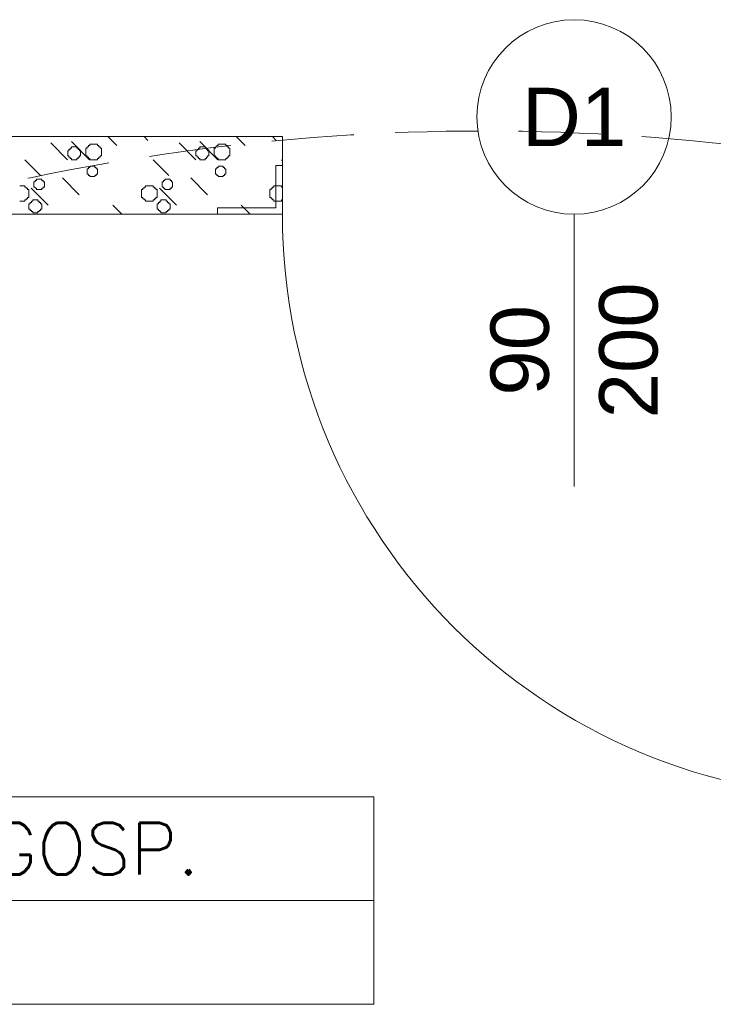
# Model space of a CAD drawing. Header units: millimetres. Extents: x -2274 to 12297, y -16157 to 26321.
# Tile 209 of 256: x -1365 to -1258, y -154 to -2. Entities that reach past the tile are written whole.
import ezdxf
from ezdxf.enums import TextEntityAlignment as Align

# ---------------------------------------------------------------- set-up
doc = ezdxf.new("R2010")
doc.units = ezdxf.units.MM
doc.linetypes.add('DASHED', pattern=[19.05, 12.7, -6.35])
for name, color, linetype in [('- niebieska cienka - izolacja', 120, 'Continuous'), ('-LI-WIDOK', 2, 'Continuous'), ('_PROJEKTOWANE', 5, 'Continuous'), ('drzwi łuk', 1, 'Continuous'), ('PROJEKTOWANE', 5, 'Continuous')]:
    doc.layers.add(name, color=color, linetype=linetype)
doc.styles.add('ARIAL', font='arial.ttf', dxfattribs={"height": 0.5})
doc.styles.add('SIMPLEX', font='simplex')

msp = doc.modelspace()

# ---------------------------------------------------------------- linework, layer by layer
at = {"layer": '- niebieska cienka - izolacja', "color": 253, "linetype": 'Continuous', "lineweight": 13}
for p, q in [((-1360.4, -21.01), (-1357.8, -23.61)), ((-1360.4, -21.01), (-1357.8, -23.61)), ((-1357.2, -20.81), (-1354.4, -23.61)), ((-1357.2, -20.81), (-1354.4, -23.61)), ((-1354.39, -21.41), (-1354.39, -21.21)), ((-1354.39, -21.21), (-1354.19, -21.21)), ((-1354.19, -21.21), (-1353.99, -21.21)), ((-1353.99, -21.21), (-1353.79, -21.21)), ((-1353.79, -21.21), (-1353.59, -21.21)), ((-1353.59, -21.21), (-1353.39, -21.21)), ((-1353.39, -21.21), (-1353.19, -21.21)), ((-1353.19, -21.41), (-1353.19, -21.21)), ((-1351.61, -20), (-1350.2, -21.41)), ((-1351.61, -20), (-1350.2, -21.41)), ((-1346.01, -20), (-1345.4, -20.61)), ((-1346.01, -20), (-1345.4, -20.61)), ((-1340.6, -21.01), (-1338, -23.61)), ((-1340.6, -21.01), (-1338, -23.61)), ((-1337.4, -20.81), (-1334.6, -23.61)), ((-1337.4, -20.81), (-1334.6, -23.61)), ((-1334.59, -21.41), (-1334.59, -21.21)), ((-1334.59, -21.21), (-1334.39, -21.21)), ((-1334.39, -21.21), (-1334.19, -21.21)), ((-1334.19, -21.21), (-1333.99, -21.21)), ((-1333.99, -21.21), (-1333.79, -21.21)), ((-1333.79, -21.21), (-1333.59, -21.21)), ((-1333.59, -21.21), (-1333.39, -21.21)), ((-1333.39, -21.41), (-1333.39, -21.21)), ((-1331.81, -20), (-1330.4, -21.41)), ((-1331.81, -20), (-1330.4, -21.41)), ((-1326.21, -20), (-1325.6, -20.61)), ((-1326.21, -20), (-1325.6, -20.61)), ((-1357.79, -22.21), (-1357.59, -22.21)), ((-1357.79, -22.41), (-1357.79, -22.21)), ((-1357.79, -22.61), (-1357.79, -22.41)), ((-1357.79, -22.81), (-1357.79, -22.61)), ((-1357.59, -22.21), (-1357.59, -22.01)), ((-1357.59, -22.01), (-1357.39, -22.01)), ((-1357.39, -21.81), (-1357.19, -21.81)), ((-1357.39, -22.01), (-1357.39, -21.81)), ((-1357.19, -21.61), (-1356.99, -21.61)), ((-1357.19, -21.81), (-1357.19, -21.61)), ((-1356.99, -21.61), (-1356.79, -21.61)), ((-1356.79, -21.61), (-1356.59, -21.61)), ((-1356.59, -21.61), (-1356.39, -21.61)), ((-1356.39, -21.81), (-1356.39, -21.61)), ((-1356.39, -21.81), (-1356.19, -21.81)), ((-1356.19, -22.01), (-1356.19, -21.81)), ((-1356.19, -22.01), (-1355.99, -22.01)), ((-1355.99, -22.21), (-1355.99, -22.01)), ((-1355.99, -22.21), (-1355.79, -22.21)), ((-1355.79, -22.41), (-1355.79, -22.21)), ((-1355.79, -22.61), (-1355.79, -22.41)), ((-1355.79, -22.81), (-1355.79, -22.61)), ((-1354.99, -22.01), (-1354.99, -21.81)), ((-1354.99, -21.81), (-1354.79, -21.81)), ((-1354.99, -22.21), (-1354.99, -22.01)), ((-1354.99, -22.41), (-1354.99, -22.21)), ((-1354.99, -22.61), (-1354.99, -22.41)), ((-1354.99, -22.81), (-1354.99, -22.61)), ((-1354.79, -21.81), (-1354.79, -21.61)), ((-1354.79, -21.61), (-1354.59, -21.61)), ((-1354.59, -21.61), (-1354.59, -21.41)), ((-1354.59, -21.41), (-1354.39, -21.41)), ((-1353.19, -21.41), (-1352.99, -21.41)), ((-1352.99, -21.61), (-1352.99, -21.41)), ((-1352.99, -21.61), (-1352.79, -21.61)), ((-1352.79, -21.81), (-1352.79, -21.61)), ((-1352.79, -21.81), (-1352.59, -21.81)), ((-1352.59, -22.01), (-1352.59, -21.81)), ((-1352.59, -22.21), (-1352.59, -22.01)), ((-1352.59, -22.41), (-1352.59, -22.21)), ((-1352.59, -22.61), (-1352.59, -22.41)), ((-1352.59, -22.81), (-1352.59, -22.61)), ((-1337.99, -22.21), (-1337.79, -22.21)), ((-1337.99, -22.41), (-1337.99, -22.21)), ((-1337.99, -22.61), (-1337.99, -22.41)), ((-1337.99, -22.81), (-1337.99, -22.61)), ((-1337.79, -22.21), (-1337.79, -22.01)), ((-1337.79, -22.01), (-1337.59, -22.01)), ((-1337.59, -21.81), (-1337.39, -21.81)), ((-1337.59, -22.01), (-1337.59, -21.81)), ((-1337.39, -21.61), (-1337.19, -21.61)), ((-1337.39, -21.81), (-1337.39, -21.61)), ((-1337.19, -21.61), (-1336.99, -21.61)), ((-1336.99, -21.61), (-1336.79, -21.61)), ((-1336.79, -21.61), (-1336.59, -21.61)), ((-1336.59, -21.81), (-1336.59, -21.61)), ((-1336.59, -21.81), (-1336.39, -21.81)), ((-1336.39, -22.01), (-1336.39, -21.81)), ((-1336.39, -22.01), (-1336.19, -22.01)), ((-1336.19, -22.21), (-1336.19, -22.01)), ((-1336.19, -22.21), (-1335.99, -22.21)), ((-1335.99, -22.41), (-1335.99, -22.21)), ((-1335.99, -22.61), (-1335.99, -22.41)), ((-1335.99, -22.81), (-1335.99, -22.61)), ((-1335.19, -22.01), (-1335.19, -21.81)), ((-1335.19, -21.81), (-1334.99, -21.81)), ((-1335.19, -22.21), (-1335.19, -22.01)), ((-1335.19, -22.41), (-1335.19, -22.21)), ((-1335.19, -22.61), (-1335.19, -22.41)), ((-1335.19, -22.81), (-1335.19, -22.61)), ((-1334.99, -21.81), (-1334.99, -21.61)), ((-1334.99, -21.61), (-1334.79, -21.61)), ((-1334.79, -21.61), (-1334.79, -21.41)), ((-1334.79, -21.41), (-1334.59, -21.41)), ((-1333.39, -21.41), (-1333.19, -21.41)), ((-1333.19, -21.61), (-1333.19, -21.41)), ((-1333.19, -21.61), (-1332.99, -21.61)), ((-1332.99, -21.81), (-1332.99, -21.61)), ((-1332.99, -21.81), (-1332.79, -21.81)), ((-1332.79, -22.01), (-1332.79, -21.81)), ((-1332.79, -22.21), (-1332.79, -22.01)), ((-1332.79, -22.41), (-1332.79, -22.21)), ((-1332.79, -22.61), (-1332.79, -22.41)), ((-1332.79, -22.81), (-1332.79, -22.61)), ((-1364.4, -23.61), (-1362, -26.01)), ((-1364.4, -23.61), (-1362, -26.01)), ((-1357.79, -23.01), (-1357.79, -22.81)), ((-1357.79, -23.01), (-1357.59, -23.01)), ((-1357.59, -23.21), (-1357.59, -23.01)), ((-1357.59, -23.21), (-1357.39, -23.21)), ((-1357.39, -23.41), (-1357.39, -23.21)), ((-1357.39, -23.41), (-1357.19, -23.41)), ((-1357.19, -23.61), (-1357.19, -23.41)), ((-1357.19, -23.61), (-1356.99, -23.61)), ((-1356.99, -23.61), (-1356.79, -23.61)), ((-1356.79, -23.61), (-1356.59, -23.61)), ((-1356.59, -23.61), (-1356.39, -23.61)), ((-1356.39, -23.61), (-1356.39, -23.41)), ((-1356.39, -23.41), (-1356.19, -23.41)), ((-1356.19, -23.41), (-1356.19, -23.21)), ((-1356.19, -23.21), (-1355.99, -23.21)), ((-1355.99, -23.21), (-1355.99, -23.01)), ((-1355.99, -23.01), (-1355.79, -23.01)), ((-1355.79, -23.01), (-1355.79, -22.81)), ((-1354.99, -23.01), (-1354.99, -22.81)), ((-1354.99, -23.01), (-1354.79, -23.01)), ((-1354.79, -23.21), (-1354.79, -23.01)), ((-1354.79, -23.21), (-1354.59, -23.21)), ((-1354.59, -23.41), (-1354.59, -23.21)), ((-1354.59, -23.41), (-1354.39, -23.41)), ((-1354.39, -23.61), (-1354.39, -23.41)), ((-1354.39, -23.61), (-1354.19, -23.61)), ((-1354.19, -23.61), (-1353.99, -23.61)), ((-1353.99, -23.61), (-1353.79, -23.61)), ((-1353.79, -23.61), (-1353.59, -23.61)), ((-1353.59, -23.61), (-1353.39, -23.61)), ((-1353.39, -23.61), (-1353.19, -23.61)), ((-1353.19, -23.41), (-1352.99, -23.41)), ((-1353.19, -23.61), (-1353.19, -23.41)), ((-1352.99, -23.21), (-1352.79, -23.21)), ((-1352.99, -23.41), (-1352.99, -23.21)), ((-1352.79, -23.01), (-1352.59, -23.01)), ((-1352.79, -23.21), (-1352.79, -23.01)), ((-1352.59, -23.01), (-1352.59, -22.81)), ((-1344.6, -23.61), (-1342.2, -26.01)), ((-1344.6, -23.61), (-1342.2, -26.01)), ((-1337.99, -23.01), (-1337.99, -22.81)), ((-1337.99, -23.01), (-1337.79, -23.01)), ((-1337.79, -23.21), (-1337.79, -23.01)), ((-1337.79, -23.21), (-1337.59, -23.21)), ((-1337.59, -23.41), (-1337.59, -23.21)), ((-1337.59, -23.41), (-1337.39, -23.41)), ((-1337.39, -23.61), (-1337.39, -23.41)), ((-1337.39, -23.61), (-1337.19, -23.61)), ((-1337.19, -23.61), (-1336.99, -23.61)), ((-1336.99, -23.61), (-1336.79, -23.61)), ((-1336.79, -23.61), (-1336.59, -23.61)), ((-1336.59, -23.61), (-1336.59, -23.41)), ((-1336.59, -23.41), (-1336.39, -23.41)), ((-1336.39, -23.41), (-1336.39, -23.21)), ((-1336.39, -23.21), (-1336.19, -23.21)), ((-1336.19, -23.21), (-1336.19, -23.01)), ((-1336.19, -23.01), (-1335.99, -23.01)), ((-1335.99, -23.01), (-1335.99, -22.81)), ((-1335.19, -23.01), (-1335.19, -22.81)), ((-1335.19, -23.01), (-1334.99, -23.01)), ((-1334.99, -23.21), (-1334.99, -23.01)), ((-1334.99, -23.21), (-1334.79, -23.21)), ((-1334.79, -23.41), (-1334.79, -23.21)), ((-1334.79, -23.41), (-1334.59, -23.41)), ((-1334.59, -23.61), (-1334.59, -23.41)), ((-1334.59, -23.61), (-1334.39, -23.61)), ((-1334.39, -23.61), (-1334.19, -23.61)), ((-1334.19, -23.61), (-1333.99, -23.61)), ((-1333.99, -23.61), (-1333.79, -23.61)), ((-1333.79, -23.61), (-1333.59, -23.61)), ((-1333.59, -23.61), (-1333.39, -23.61)), ((-1333.39, -23.41), (-1333.19, -23.41)), ((-1333.39, -23.61), (-1333.39, -23.41)), ((-1333.19, -23.21), (-1332.99, -23.21)), ((-1333.19, -23.41), (-1333.19, -23.21)), ((-1332.99, -23.01), (-1332.79, -23.01)), ((-1332.99, -23.21), (-1332.99, -23.01)), ((-1332.79, -23.01), (-1332.79, -22.81)), ((-1324.8, -23.61), (-1324.65, -23.75)), ((-1324.8, -23.61), (-1324.65, -23.75)), ((-1354.79, -25.21), (-1354.79, -25.01)), ((-1354.79, -25.01), (-1354.59, -25.01)), ((-1354.79, -25.41), (-1354.79, -25.21)), ((-1354.79, -25.61), (-1354.79, -25.41)), ((-1354.79, -25.81), (-1354.79, -25.61)), ((-1354.79, -25.81), (-1354.59, -25.81)), ((-1354.59, -24.81), (-1354.39, -24.81)), ((-1354.59, -25.01), (-1354.59, -24.81)), ((-1354.59, -26.01), (-1354.59, -25.81)), ((-1354.39, -24.81), (-1354.39, -24.61)), ((-1354.39, -24.61), (-1354.19, -24.61)), ((-1354.19, -24.61), (-1353.99, -24.61)), ((-1353.99, -24.61), (-1353.79, -24.61)), ((-1353.79, -24.61), (-1353.59, -24.61)), ((-1353.59, -24.81), (-1353.59, -24.61)), ((-1353.59, -24.81), (-1353.39, -24.81)), ((-1353.39, -25.01), (-1353.39, -24.81)), ((-1353.39, -25.01), (-1353.19, -25.01)), ((-1353.39, -25.81), (-1353.19, -25.81)), ((-1353.39, -26.01), (-1353.39, -25.81)), ((-1353.19, -25.21), (-1353.19, -25.01)), ((-1353.19, -25.41), (-1353.19, -25.21)), ((-1353.19, -25.61), (-1353.19, -25.41)), ((-1353.19, -25.81), (-1353.19, -25.61)), ((-1334.99, -25.21), (-1334.99, -25.01)), ((-1334.99, -25.01), (-1334.79, -25.01)), ((-1334.99, -25.41), (-1334.99, -25.21)), ((-1334.99, -25.61), (-1334.99, -25.41)), ((-1334.99, -25.81), (-1334.99, -25.61)), ((-1334.99, -25.81), (-1334.79, -25.81)), ((-1334.79, -24.81), (-1334.59, -24.81)), ((-1334.79, -25.01), (-1334.79, -24.81)), ((-1334.79, -26.01), (-1334.79, -25.81)), ((-1334.59, -24.81), (-1334.59, -24.61)), ((-1334.59, -24.61), (-1334.39, -24.61)), ((-1334.39, -24.61), (-1334.19, -24.61)), ((-1334.19, -24.61), (-1333.99, -24.61)), ((-1333.99, -24.61), (-1333.79, -24.61)), ((-1333.79, -24.81), (-1333.79, -24.61)), ((-1333.79, -24.81), (-1333.59, -24.81)), ((-1333.59, -25.01), (-1333.59, -24.81)), ((-1333.59, -25.01), (-1333.39, -25.01)), ((-1333.59, -25.81), (-1333.39, -25.81)), ((-1333.59, -26.01), (-1333.59, -25.81)), ((-1333.39, -25.21), (-1333.39, -25.01)), ((-1333.39, -25.41), (-1333.39, -25.21)), ((-1333.39, -25.61), (-1333.39, -25.41)), ((-1333.39, -25.81), (-1333.39, -25.61)), ((-1362.99, -27.21), (-1362.99, -27.01)), ((-1362.99, -27.01), (-1362.79, -27.01)), ((-1362.99, -27.41), (-1362.99, -27.21)), ((-1362.79, -26.81), (-1362.59, -26.81)), ((-1362.79, -27.01), (-1362.79, -26.81)), ((-1362.59, -26.81), (-1362.59, -26.61)), ((-1362.59, -26.61), (-1362.39, -26.61)), ((-1362.39, -26.61), (-1362.19, -26.61)), ((-1362.19, -26.61), (-1361.99, -26.61)), ((-1361.99, -26.61), (-1361.79, -26.61)), ((-1361.79, -26.81), (-1361.79, -26.61)), ((-1361.79, -26.81), (-1361.59, -26.81)), ((-1361.59, -27.01), (-1361.59, -26.81)), ((-1361.59, -27.01), (-1361.39, -27.01)), ((-1361.39, -27.21), (-1361.39, -27.01)), ((-1361.39, -27.41), (-1361.39, -27.21)), ((-1358.6, -26.41), (-1356, -29.01)), ((-1358.6, -26.41), (-1356, -29.01)), ((-1354.59, -26.01), (-1354.39, -26.01)), ((-1354.39, -26.21), (-1354.39, -26.01)), ((-1354.39, -26.21), (-1354.19, -26.21)), ((-1354.19, -26.21), (-1353.99, -26.21)), ((-1353.99, -26.21), (-1353.79, -26.21)), ((-1353.79, -26.21), (-1353.59, -26.21)), ((-1353.59, -26.01), (-1353.39, -26.01)), ((-1353.59, -26.21), (-1353.59, -26.01)), ((-1343.19, -27.21), (-1343.19, -27.01)), ((-1343.19, -27.01), (-1342.99, -27.01)), ((-1343.19, -27.41), (-1343.19, -27.21)), ((-1342.99, -26.81), (-1342.79, -26.81)), ((-1342.99, -27.01), (-1342.99, -26.81)), ((-1342.79, -26.81), (-1342.79, -26.61)), ((-1342.79, -26.61), (-1342.59, -26.61)), ((-1342.59, -26.61), (-1342.39, -26.61)), ((-1342.39, -26.61), (-1342.19, -26.61)), ((-1342.19, -26.61), (-1341.99, -26.61)), ((-1341.99, -26.81), (-1341.99, -26.61)), ((-1341.99, -26.81), (-1341.79, -26.81)), ((-1341.79, -27.01), (-1341.79, -26.81)), ((-1341.79, -27.01), (-1341.59, -27.01)), ((-1341.59, -27.21), (-1341.59, -27.01)), ((-1341.59, -27.41), (-1341.59, -27.21)), ((-1338.8, -26.41), (-1336.2, -29.01)), ((-1338.8, -26.41), (-1336.2, -29.01)), ((-1334.79, -26.01), (-1334.59, -26.01)), ((-1334.59, -26.21), (-1334.59, -26.01)), ((-1334.59, -26.21), (-1334.39, -26.21)), ((-1334.39, -26.21), (-1334.19, -26.21)), ((-1334.19, -26.21), (-1333.99, -26.21)), ((-1333.99, -26.21), (-1333.79, -26.21)), ((-1333.79, -26.01), (-1333.59, -26.01)), ((-1333.79, -26.21), (-1333.79, -26.01)), ((-1365.19, -27.61), (-1364.99, -27.61)), ((-1364.99, -27.61), (-1364.79, -27.61)), ((-1364.79, -27.61), (-1364.59, -27.61)), ((-1364.59, -27.61), (-1364.39, -27.61)), ((-1364.39, -27.81), (-1364.39, -27.61)), ((-1364.39, -27.81), (-1364.19, -27.81)), ((-1364.19, -28.01), (-1364.19, -27.81)), ((-1364.19, -28.01), (-1363.99, -28.01)), ((-1363.99, -28.21), (-1363.99, -28.01)), ((-1363.99, -28.21), (-1363.79, -28.21)), ((-1363.79, -28.41), (-1363.79, -28.21)), ((-1363.79, -28.61), (-1363.79, -28.41)), ((-1363.79, -28.81), (-1363.79, -28.61)), ((-1363.79, -29.01), (-1363.79, -28.81)), ((-1363.4, -28.01), (-1360.8, -30.61)), ((-1363.4, -28.01), (-1360.8, -30.61)), ((-1362.99, -27.61), (-1362.99, -27.41)), ((-1362.99, -27.81), (-1362.99, -27.61)), ((-1362.99, -27.81), (-1362.79, -27.81)), ((-1362.79, -28.01), (-1362.79, -27.81)), ((-1362.79, -28.01), (-1362.59, -28.01)), ((-1362.59, -28.21), (-1362.59, -28.01)), ((-1362.59, -28.21), (-1362.39, -28.21)), ((-1362.39, -28.21), (-1362.19, -28.21)), ((-1362.19, -28.21), (-1361.99, -28.21)), ((-1361.99, -28.21), (-1361.79, -28.21)), ((-1361.79, -28.01), (-1361.59, -28.01)), ((-1361.79, -28.21), (-1361.79, -28.01)), ((-1361.59, -27.81), (-1361.39, -27.81)), ((-1361.59, -28.01), (-1361.59, -27.81)), ((-1361.39, -27.61), (-1361.39, -27.41)), ((-1361.39, -27.81), (-1361.39, -27.61)), ((-1346.39, -28.41), (-1346.39, -28.21)), ((-1346.39, -28.21), (-1346.19, -28.21)), ((-1346.39, -28.61), (-1346.39, -28.41)), ((-1346.39, -28.81), (-1346.39, -28.61)), ((-1346.39, -29.01), (-1346.39, -28.81)), ((-1346.19, -28.21), (-1346.19, -28.01)), ((-1346.19, -28.01), (-1345.99, -28.01)), ((-1345.99, -28.01), (-1345.99, -27.81)), ((-1345.99, -27.81), (-1345.79, -27.81)), ((-1345.79, -27.81), (-1345.79, -27.61)), ((-1345.79, -27.61), (-1345.59, -27.61)), ((-1345.59, -27.61), (-1345.39, -27.61)), ((-1345.39, -27.61), (-1345.19, -27.61)), ((-1345.19, -27.61), (-1344.99, -27.61)), ((-1344.99, -27.61), (-1344.79, -27.61)), ((-1344.79, -27.61), (-1344.59, -27.61)), ((-1344.59, -27.81), (-1344.59, -27.61)), ((-1344.59, -27.81), (-1344.39, -27.81)), ((-1344.39, -28.01), (-1344.39, -27.81)), ((-1344.39, -28.01), (-1344.19, -28.01)), ((-1344.19, -28.21), (-1344.19, -28.01)), ((-1344.19, -28.21), (-1343.99, -28.21)), ((-1343.99, -28.41), (-1343.99, -28.21)), ((-1343.99, -28.61), (-1343.99, -28.41)), ((-1343.99, -28.81), (-1343.99, -28.61)), ((-1343.99, -29.01), (-1343.99, -28.81)), ((-1343.6, -28.01), (-1341, -30.61)), ((-1343.6, -28.01), (-1341, -30.61)), ((-1343.19, -27.61), (-1343.19, -27.41)), ((-1343.19, -27.81), (-1343.19, -27.61)), ((-1343.19, -27.81), (-1342.99, -27.81)), ((-1342.99, -28.01), (-1342.99, -27.81)), ((-1342.99, -28.01), (-1342.79, -28.01)), ((-1342.79, -28.21), (-1342.79, -28.01)), ((-1342.79, -28.21), (-1342.59, -28.21)), ((-1342.59, -28.21), (-1342.39, -28.21)), ((-1342.39, -28.21), (-1342.19, -28.21)), ((-1342.19, -28.21), (-1341.99, -28.21)), ((-1341.99, -28.01), (-1341.79, -28.01)), ((-1341.99, -28.21), (-1341.99, -28.01)), ((-1341.79, -27.81), (-1341.59, -27.81)), ((-1341.79, -28.01), (-1341.79, -27.81)), ((-1341.59, -27.61), (-1341.59, -27.41)), ((-1341.59, -27.81), (-1341.59, -27.61)), ((-1326.59, -28.41), (-1326.59, -28.21)), ((-1326.59, -28.21), (-1326.39, -28.21)), ((-1326.59, -28.61), (-1326.59, -28.41)), ((-1326.59, -28.81), (-1326.59, -28.61)), ((-1326.59, -29.01), (-1326.59, -28.81)), ((-1326.39, -28.21), (-1326.39, -28.01)), ((-1326.39, -28.01), (-1326.19, -28.01)), ((-1326.19, -28.01), (-1326.19, -27.81)), ((-1326.19, -27.81), (-1325.99, -27.81)), ((-1325.99, -27.81), (-1325.99, -27.61)), ((-1325.99, -27.61), (-1325.79, -27.61)), ((-1325.79, -27.61), (-1325.59, -27.61)), ((-1325.59, -27.61), (-1325.39, -27.61)), ((-1325.39, -27.61), (-1325.19, -27.61)), ((-1325.19, -27.61), (-1324.99, -27.61)), ((-1324.99, -27.61), (-1324.79, -27.61)), ((-1324.79, -27.81), (-1324.79, -27.61)), ((-1324.79, -27.81), (-1324.65, -27.81)), ((-1365.19, -30.01), (-1364.99, -30.01)), ((-1364.99, -30.01), (-1364.79, -30.01)), ((-1364.79, -30.01), (-1364.59, -30.01)), ((-1364.59, -30.01), (-1364.39, -30.01)), ((-1364.39, -29.81), (-1364.19, -29.81)), ((-1364.39, -30.01), (-1364.39, -29.81)), ((-1364.19, -29.61), (-1363.99, -29.61)), ((-1364.19, -29.81), (-1364.19, -29.61)), ((-1363.99, -29.41), (-1363.79, -29.41)), ((-1363.99, -29.61), (-1363.99, -29.41)), ((-1363.79, -29.21), (-1363.79, -29.01)), ((-1363.79, -29.41), (-1363.79, -29.21)), ((-1363.59, -30.41), (-1363.59, -30.21)), ((-1363.59, -30.21), (-1363.39, -30.21)), ((-1363.39, -30.01), (-1363.19, -30.01)), ((-1363.39, -30.21), (-1363.39, -30.01)), ((-1363.19, -29.81), (-1362.99, -29.81)), ((-1363.19, -30.01), (-1363.19, -29.81)), ((-1362.99, -29.81), (-1362.79, -29.81)), ((-1362.79, -29.81), (-1362.59, -29.81)), ((-1362.59, -29.81), (-1362.39, -29.81)), ((-1362.39, -30.01), (-1362.39, -29.81)), ((-1362.39, -30.01), (-1362.19, -30.01)), ((-1362.19, -30.21), (-1362.19, -30.01)), ((-1362.19, -30.21), (-1361.99, -30.21)), ((-1361.99, -30.41), (-1361.99, -30.21)), ((-1346.39, -29.21), (-1346.39, -29.01)), ((-1346.39, -29.41), (-1346.39, -29.21)), ((-1346.39, -29.41), (-1346.19, -29.41)), ((-1346.19, -29.61), (-1346.19, -29.41)), ((-1346.19, -29.61), (-1345.99, -29.61)), ((-1345.99, -29.81), (-1345.99, -29.61)), ((-1345.99, -29.81), (-1345.79, -29.81)), ((-1345.79, -30.01), (-1345.79, -29.81)), ((-1345.79, -30.01), (-1345.59, -30.01)), ((-1345.59, -30.01), (-1345.39, -30.01)), ((-1345.39, -30.01), (-1345.19, -30.01)), ((-1345.19, -30.01), (-1344.99, -30.01)), ((-1344.99, -30.01), (-1344.79, -30.01)), ((-1344.79, -30.01), (-1344.59, -30.01)), ((-1344.59, -29.81), (-1344.39, -29.81)), ((-1344.59, -30.01), (-1344.59, -29.81)), ((-1344.39, -29.61), (-1344.19, -29.61)), ((-1344.39, -29.81), (-1344.39, -29.61)), ((-1344.19, -29.41), (-1343.99, -29.41)), ((-1344.19, -29.61), (-1344.19, -29.41)), ((-1343.99, -29.21), (-1343.99, -29.01)), ((-1343.99, -29.41), (-1343.99, -29.21)), ((-1343.79, -30.41), (-1343.79, -30.21)), ((-1343.79, -30.21), (-1343.59, -30.21)), ((-1343.59, -30.01), (-1343.39, -30.01)), ((-1343.59, -30.21), (-1343.59, -30.01)), ((-1343.39, -29.81), (-1343.19, -29.81)), ((-1343.39, -30.01), (-1343.39, -29.81)), ((-1343.19, -29.81), (-1342.99, -29.81)), ((-1342.99, -29.81), (-1342.79, -29.81)), ((-1342.79, -29.81), (-1342.59, -29.81)), ((-1342.59, -30.01), (-1342.59, -29.81)), ((-1342.59, -30.01), (-1342.39, -30.01)), ((-1342.39, -30.21), (-1342.39, -30.01)), ((-1342.39, -30.21), (-1342.19, -30.21)), ((-1342.19, -30.41), (-1342.19, -30.21)), ((-1326.59, -29.21), (-1326.59, -29.01)), ((-1326.59, -29.41), (-1326.59, -29.21)), ((-1326.59, -29.41), (-1326.39, -29.41)), ((-1326.39, -29.61), (-1326.39, -29.41)), ((-1326.39, -29.61), (-1326.19, -29.61)), ((-1326.19, -29.81), (-1326.19, -29.61)), ((-1326.19, -29.81), (-1325.99, -29.81)), ((-1325.99, -30.01), (-1325.99, -29.81)), ((-1325.99, -30.01), (-1325.79, -30.01)), ((-1325.79, -30.01), (-1325.59, -30.01)), ((-1325.59, -30.01), (-1325.39, -30.01)), ((-1325.39, -30.01), (-1325.19, -30.01)), ((-1325.19, -30.01), (-1324.99, -30.01)), ((-1324.99, -30.01), (-1324.79, -30.01)), ((-1324.79, -29.81), (-1324.65, -29.81)), ((-1324.79, -30.01), (-1324.79, -29.81)), ((-1363.79, -30.41), (-1363.59, -30.41)), ((-1363.79, -30.61), (-1363.79, -30.41)), ((-1363.79, -30.81), (-1363.79, -30.61)), ((-1363.79, -31.01), (-1363.79, -30.81)), ((-1363.79, -31.21), (-1363.79, -31.01)), ((-1363.79, -31.21), (-1363.59, -31.21)), ((-1363.59, -31.41), (-1363.59, -31.21)), ((-1363.59, -31.41), (-1363.39, -31.41)), ((-1363.39, -31.61), (-1363.39, -31.41)), ((-1363.39, -31.61), (-1363.19, -31.61)), ((-1363.19, -31.81), (-1363.19, -31.61)), ((-1363.19, -31.81), (-1362.99, -31.81)), ((-1362.99, -31.81), (-1362.79, -31.81)), ((-1362.79, -31.81), (-1362.59, -31.81)), ((-1362.59, -31.81), (-1362.39, -31.81)), ((-1362.39, -31.81), (-1362.39, -31.61)), ((-1362.39, -31.61), (-1362.19, -31.61)), ((-1362.19, -31.61), (-1362.19, -31.41)), ((-1362.19, -31.41), (-1361.99, -31.41)), ((-1361.99, -30.41), (-1361.79, -30.41)), ((-1361.99, -31.41), (-1361.99, -31.21)), ((-1361.99, -31.21), (-1361.79, -31.21)), ((-1361.79, -30.61), (-1361.79, -30.41)), ((-1361.79, -30.81), (-1361.79, -30.61)), ((-1361.79, -31.01), (-1361.79, -30.81)), ((-1361.79, -31.21), (-1361.79, -31.01)), ((-1350.8, -30.61), (-1349.41, -32)), ((-1350.8, -30.61), (-1349.41, -32)), ((-1343.99, -30.41), (-1343.79, -30.41)), ((-1343.99, -30.61), (-1343.99, -30.41)), ((-1343.99, -30.81), (-1343.99, -30.61)), ((-1343.99, -31.01), (-1343.99, -30.81)), ((-1343.99, -31.21), (-1343.99, -31.01)), ((-1343.99, -31.21), (-1343.79, -31.21)), ((-1343.79, -31.41), (-1343.79, -31.21)), ((-1343.79, -31.41), (-1343.59, -31.41)), ((-1343.59, -31.61), (-1343.59, -31.41)), ((-1343.59, -31.61), (-1343.39, -31.61)), ((-1343.39, -31.81), (-1343.39, -31.61)), ((-1343.39, -31.81), (-1343.19, -31.81)), ((-1343.19, -31.81), (-1342.99, -31.81)), ((-1342.99, -31.81), (-1342.79, -31.81)), ((-1342.79, -31.81), (-1342.59, -31.81)), ((-1342.59, -31.81), (-1342.59, -31.61)), ((-1342.59, -31.61), (-1342.39, -31.61)), ((-1342.39, -31.61), (-1342.39, -31.41)), ((-1342.39, -31.41), (-1342.19, -31.41)), ((-1342.19, -30.41), (-1341.99, -30.41)), ((-1342.19, -31.41), (-1342.19, -31.21)), ((-1342.19, -31.21), (-1341.99, -31.21)), ((-1341.99, -30.61), (-1341.99, -30.41)), ((-1341.99, -30.81), (-1341.99, -30.61)), ((-1341.99, -31.01), (-1341.99, -30.81)), ((-1341.99, -31.21), (-1341.99, -31.01)), ((-1331, -30.61), (-1329.61, -32)), ((-1331, -30.61), (-1329.61, -32))]:
    msp.add_line(p, q, dxfattribs=at)
at = {"layer": '-LI-WIDOK', "color": 253, "linetype": 'DASHED', "lineweight": 13}
msp.add_arc((-1293.5, -362.55), 343.38, 74.2861, 105.7139, dxfattribs=at)
at = {"layer": '_PROJEKTOWANE', "color": 253, "lineweight": 13}
msp.add_line((-1324.65, -20), (-1324.65, -32), dxfattribs=at)
at = {"layer": 'drzwi łuk', "color": 253, "lineweight": 13, "ltscale": 0.5}
for p, q in [((-1467.75, -121.88), (-1310.56, -121.88)), ((-1310.56, -121.88), (-1310.56, -153.88)), ((-1467.75, -137.88), (-1310.56, -137.88)), ((-1467.75, -153.88), (-1310.56, -153.88))]:
    msp.add_line(p, q, dxfattribs=at)
at = {"layer": 'PROJEKTOWANE', "color": 253, "lineweight": 13}
for p, q in [((-1386.5, -20), (-1324.65, -20)), ((-1325.65, -31), (-1325.65, -24.5)), ((-1325.65, -24.5), (-1324.65, -24.5)), ((-1324.65, -24.5), (-1324.65, -32)), ((-1334.65, -32), (-1334.65, -31)), ((-1334.65, -31), (-1325.65, -31)), ((-1386.5, -32), (-1324.65, -32)), ((-1324.65, -32), (-1334.65, -32)), ((-1279.65, -32), (-1279.65, -74))]:
    msp.add_line(p, q, dxfattribs=at)
msp.add_circle((-1279.65, -17), 15, dxfattribs=at)
msp.add_arc((-1234.65, -32), 90, 180, 270, dxfattribs=at)

# ---------------------------------------------------------------- texts
at = {"layer": '-LI-WIDOK', "color": 253, "lineweight": 13, "style": 'SIMPLEX'}
msp.add_text('GOSP.', height=8, dxfattribs=at).set_placement((-1369.68, -133.88))
at = {"layer": 'PROJEKTOWANE', "color": 253, "lineweight": 13, "style": 'ARIAL'}
msp.add_text('D1', height=9, dxfattribs=at).set_placement((-1279.65, -17), align=Align.MIDDLE_CENTER)
for s, p in [('200', (-1271.27, -53)), ('90', (-1288.05, -53))]:
    msp.add_text(s, height=9, rotation=90, dxfattribs=at).set_placement(p, align=Align.MIDDLE_CENTER)

doc.saveas('drawing.dxf')
